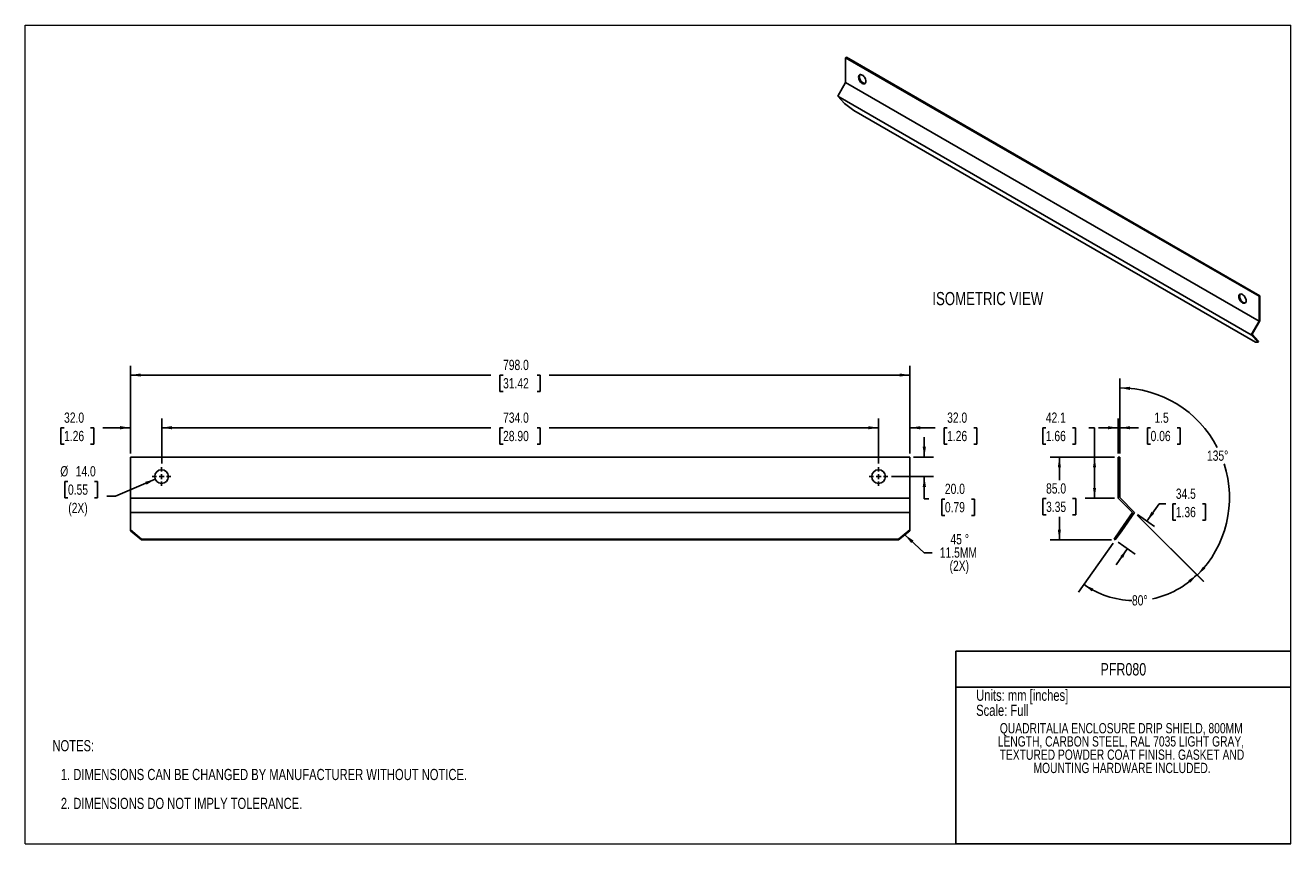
# Model space of a CAD drawing. Header units: millimetres. Extents: x 0 to 1295, y 0 to 838.
import ezdxf

# ---------------------------------------------------------------- set-up
doc = ezdxf.new("R2010")
doc.units = ezdxf.units.MM
doc.header["$LTSCALE"] = 3
doc.linetypes.add('CENTERX2', pattern=[20.32, 12.7, -2.54, 2.54, -2.54])
doc.layers.add('CENTER', color=40, linetype='CENTERX2')
doc.layers.add('DIMENSIONS', color=140, linetype='Continuous', lineweight=25)
doc.layers.add('TEXT', color=140, linetype='Continuous', lineweight=25)
doc.styles.add('SLDTEXTSTYLE0', font='TXT', dxfattribs={"width": 0.75})
doc.dimstyles.new('SLDDIMSTYLE0', dxfattribs={"dimtxt": 10.5, "dimasz": 10.5, "dimexe": 0, "dimexo": 0.0625, "dimgap": 2.625, "dimtad": 0, "dimtih": 1, "dimtoh": 1, "dimdec": 1, "dimrnd": 1e-09, "dimzin": 4, "dimdsep": 46, "dimtxsty": 'SLDTEXTSTYLE0', "dimsah": 1, "dimcen": 0.09, "dimadec": 0, "dimazin": 1, "dimtfac": 1, "dimtdec": 1, "dimtmove": 0, "dimatfit": 0, "dimfxl": 1, "dimfrac": 2, "dimtolj": 1, "dimtzin": 12, "dimarcsym": 0})
doc.dimstyles.new('SLDDIMSTYLE1', dxfattribs={"dimtxt": 10.5, "dimasz": 10.5, "dimexe": 0, "dimexo": 0.0625, "dimgap": 2.625, "dimtad": 0, "dimtih": 1, "dimtoh": 1, "dimdec": 1, "dimrnd": 1e-09, "dimzin": 4, "dimdsep": 46, "dimtxsty": 'SLDTEXTSTYLE0', "dimsah": 1, "dimcen": 0.09, "dimadec": 0, "dimazin": 1, "dimtfac": 1, "dimtdec": 1, "dimtofl": 0, "dimtmove": 0, "dimatfit": 3, "dimfxl": 1, "dimfrac": 2, "dimtolj": 1, "dimtzin": 12, "dimarcsym": 0})
doc.dimstyles.new('SLDDIMSTYLE2', dxfattribs={"dimtxt": 10.5, "dimasz": 10.5, "dimexe": 0, "dimexo": 0.0625, "dimgap": 2.625, "dimtad": 0, "dimtih": 1, "dimtoh": 1, "dimdec": 1, "dimrnd": 1e-09, "dimzin": 4, "dimdsep": 46, "dimtxsty": 'SLDTEXTSTYLE0', "dimsah": 1, "dimcen": 0, "dimadec": 0, "dimazin": 1, "dimtfac": 1, "dimtdec": 1, "dimtofl": 0, "dimtmove": 0, "dimatfit": 3, "dimfxl": 1, "dimfrac": 2, "dimtolj": 1, "dimtzin": 12, "dimarcsym": 0})
doc.dimstyles.new('SLDDIMSTYLE3', dxfattribs={"dimtxt": 0.18, "dimasz": 10.5, "dimexe": 0, "dimexo": 0.0625, "dimgap": 0, "dimtad": 0, "dimtih": 1, "dimtoh": 1, "dimdec": 0, "dimrnd": 1e-09, "dimzin": 0, "dimdsep": 46, "dimtxsty": 'Standard', "dimsah": 1, "dimcen": 0.09, "dimadec": 0, "dimazin": 0, "dimtfac": 10.5, "dimtdec": 0, "dimtofl": 0, "dimtmove": 0, "dimatfit": 3, "dimfxl": 1, "dimfrac": 2, "dimtolj": 1, "dimtzin": 0, "dimarcsym": 0})
doc.dimstyles.new('SLDDIMSTYLE4', dxfattribs={"dimtxt": 10.5, "dimasz": 10.5, "dimexe": 0, "dimexo": 0.0625, "dimgap": 2.625, "dimtad": 0, "dimtih": 1, "dimtoh": 1, "dimdec": 1, "dimrnd": 1e-09, "dimzin": 12, "dimdsep": 46, "dimtxsty": 'SLDTEXTSTYLE0', "dimsah": 1, "dimcen": 0.09, "dimadec": 0, "dimazin": 3, "dimtfac": 1, "dimtdec": 1, "dimtofl": 0, "dimtmove": 0, "dimatfit": 3, "dimfxl": 1, "dimfrac": 2, "dimtolj": 1, "dimtzin": 12, "dimarcsym": 0})
doc.dimstyles.new('SLDDIMSTYLE5', dxfattribs={"dimtxt": 10.5, "dimasz": 10.5, "dimexe": 0, "dimexo": 0.0625, "dimgap": 2.625, "dimtad": 0, "dimtih": 1, "dimtoh": 1, "dimdec": 1, "dimrnd": 1e-09, "dimzin": 12, "dimdsep": 46, "dimtxsty": 'SLDTEXTSTYLE0', "dimsah": 1, "dimcen": 0.09, "dimadec": 0, "dimazin": 3, "dimtfac": 1, "dimtdec": 1, "dimtmove": 0, "dimatfit": 0, "dimfxl": 1, "dimfrac": 2, "dimtolj": 1, "dimtzin": 12, "dimarcsym": 0})
doc.dimstyles.new('SLDDIMSTYLE6', dxfattribs={"dimtxt": 10.5, "dimasz": 10.5, "dimexe": 0, "dimexo": 0.0625, "dimgap": 2.625, "dimtad": 0, "dimtih": 1, "dimtoh": 1, "dimdec": 4, "dimlfac": 3, "dimzin": 12, "dimdsep": 46, "dimtxsty": 'SLDTEXTSTYLE0', "dimsah": 1, "dimcen": 0.09, "dimadec": 0, "dimazin": 3, "dimtfac": 1, "dimtdec": 0, "dimtofl": 0, "dimtmove": 0, "dimatfit": 3, "dimfxl": 1, "dimfrac": 2, "dimtolj": 1, "dimtzin": 12, "dimarcsym": 0})

# ---------------------------------------------------------------- blocks, each defined once
blk = doc.blocks.new('SW_NOTE_0')
at = {"layer": 'TEXT', "color": 0, "char_height": 11.43, "attachment_point": 1, "style": 'SLDTEXTSTYLE0'}
for s, insert in [('NOTES:', (0, 14.7)), ('1. DIMENSIONS CAN BE CHANGED BY MANUFACTURER WITHOUT NOTICE.', (8.6, -14.8)), ('2. DIMENSIONS DO NOT IMPLY TOLERANCE.', (8.6, -44.4))]:
    blk.add_mtext(s, dxfattribs=dict(at, insert=insert))
blk = doc.blocks.new('SW_NOTE_0_1')
at = {"layer": 'TEXT', "color": 0, "char_height": 10.5, "attachment_point": 2, "style": 'SLDTEXTSTYLE0'}
for s, insert in [('QUADRITALIA ENCLOSURE DRIP SHIELD, 800MM', (153.6, 13.5)), ('LENGTH, CARBON STEEL, RAL 7035 LIGHT GRAY,', (153.2, 0)), ('TEXTURED POWDER COAT FINISH. GASKET AND', (154.3, -13.6)), ('MOUNTING HARDWARE INCLUDED.', (154.4, -27.2))]:
    blk.add_mtext(s, dxfattribs=dict(at, insert=insert))
blk = doc.blocks.new('_D')
at = {"layer": 'DIMENSIONS'}
for p, q in [((873.6, 389.4), (873.6, 435.5)), ((905.6, 399.8), (905.6, 435.5)), ((873.6, 426), (853.4, 426)), ((905.6, 426), (931.3, 426)), ((943.7, 425.9), (940.5, 425.9)), ((940.5, 425.9), (940.5, 409.3)), ((970.9, 425.9), (974, 425.9)), ((974, 425.9), (974, 409.3)), ((940.5, 409.3), (943.7, 409.3)), ((974, 409.3), (970.9, 409.3))]:
    blk.add_line(p, q, dxfattribs=at)
for points in [[(873.6, 426), (863.1, 427.6), (863.1, 424.4)], [(905.6, 426), (916.1, 424.4), (916.1, 427.6)]]:
    blk.add_solid(points, dxfattribs=at)
at = {"layer": 'DIMENSIONS', "char_height": 10.5, "attachment_point": 1, "style": 'SLDTEXTSTYLE0'}
for s, insert in [('32.0', (943.7, 441.6)), ('1.26', (943.7, 422.8))]:
    blk.add_mtext(s, dxfattribs=dict(at, insert=insert))
blk = doc.blocks.new('_D_1')
at = {"layer": 'DIMENSIONS'}
for p, q in [((920.3, 396), (920.3, 416.2)), ((909.4, 396), (929.9, 396)), ((886.9, 376), (929.9, 376)), ((920.3, 353.1), (920.3, 376)), ((924.8, 353.1), (920.3, 353.1)), ((941.4, 353), (938.2, 353)), ((938.2, 353), (938.2, 336.3)), ((968.6, 353), (971.8, 353)), ((971.8, 353), (971.8, 336.3)), ((938.2, 336.3), (941.4, 336.3)), ((971.8, 336.3), (968.6, 336.3))]:
    blk.add_line(p, q, dxfattribs=at)
for points in [[(920.3, 396), (922, 406.5), (918.7, 406.5)], [(920.3, 376), (918.7, 365.5), (922, 365.5)]]:
    blk.add_solid(points, dxfattribs=at)
at = {"layer": 'DIMENSIONS', "char_height": 10.5, "attachment_point": 1, "style": 'SLDTEXTSTYLE0'}
for s, insert in [('20.0', (941.4, 368.7)), ('0.79', (941.4, 349.9))]:
    blk.add_mtext(s, dxfattribs=dict(at, insert=insert))
blk = doc.blocks.new('_D_2')
at = {"layer": 'DIMENSIONS'}
for p, q in [((139.6, 389.4), (139.6, 435.5)), ((873.6, 389.4), (873.6, 435.5)), ((139.6, 426), (476.7, 426)), ((489.1, 425.9), (485.9, 425.9)), ((485.9, 425.9), (485.9, 409.3)), ((524, 425.9), (527.2, 425.9)), ((527.2, 425.9), (527.2, 409.3)), ((873.6, 426), (536.4, 426)), ((485.9, 409.3), (489.1, 409.3)), ((527.2, 409.3), (524, 409.3))]:
    blk.add_line(p, q, dxfattribs=at)
for points in [[(139.6, 426), (150.1, 424.4), (150.1, 427.6)], [(873.6, 426), (863.1, 427.6), (863.1, 424.4)]]:
    blk.add_solid(points, dxfattribs=at)
at = {"layer": 'DIMENSIONS', "char_height": 10.5, "attachment_point": 1, "style": 'SLDTEXTSTYLE0'}
for s, insert in [('734.0', (489.1, 441.6)), ('28.90', (489.1, 422.8))]:
    blk.add_mtext(s, dxfattribs=dict(at, insert=insert))
blk = doc.blocks.new('_D_3')
at = {"layer": 'DIMENSIONS'}
for p, q in [((107.6, 399.8), (107.6, 435.6)), ((139.6, 389.4), (139.6, 435.6)), ((39.7, 426), (36.5, 426)), ((36.5, 426), (36.5, 409.3)), ((66.9, 426), (70.1, 426)), ((70.1, 426), (70.1, 409.3)), ((107.6, 426), (79.3, 426)), ((139.6, 426), (159.7, 426)), ((36.5, 409.3), (39.7, 409.3)), ((70.1, 409.3), (66.9, 409.3))]:
    blk.add_line(p, q, dxfattribs=at)
for points in [[(107.6, 426), (97.1, 427.7), (97.1, 424.4)], [(139.6, 426), (150.1, 424.4), (150.1, 427.7)]]:
    blk.add_solid(points, dxfattribs=at)
at = {"layer": 'DIMENSIONS', "char_height": 10.5, "attachment_point": 1, "style": 'SLDTEXTSTYLE0'}
for s, insert in [('32.0', (39.7, 441.6)), ('1.26', (39.7, 422.8))]:
    blk.add_mtext(s, dxfattribs=dict(at, insert=insert))
blk = doc.blocks.new('_D_4')
at = {"layer": 'DIMENSIONS'}
for p, q in [((43.7, 371.1), (40.5, 371.1)), ((40.5, 371.1), (40.5, 354.4)), ((70.8, 371.1), (74, 371.1)), ((74, 371.1), (74, 354.4)), ((133.1, 373.3), (92.3, 355.9)), ((40.5, 354.4), (43.7, 354.4)), ((74, 354.4), (70.8, 354.4)), ((92.3, 355.9), (83.5, 355.9))]:
    blk.add_line(p, q, dxfattribs=at)
blk.add_solid([(133.1, 373.3), (122.8, 370.7), (124.1, 367.7)], dxfattribs=at)
at = {"layer": 'DIMENSIONS', "char_height": 10.5, "attachment_point": 1, "style": 'SLDTEXTSTYLE0'}
for s, insert in [('%%c', (35.8, 386.7)), ('14.0', (51.6, 386.7)), ('0.55', (43.7, 367.9)), ('(2X)', (44, 349.1))]:
    blk.add_mtext(s, dxfattribs=dict(at, insert=insert))
blk = doc.blocks.new('_D_5')
at = {"layer": 'DIMENSIONS'}
for p, q in [((107.6, 399.8), (107.6, 489.5)), ((107.6, 480), (476.7, 480)), ((489.1, 479.9), (485.9, 479.9)), ((485.9, 479.9), (485.9, 463.3)), ((524, 479.9), (527.2, 479.9)), ((527.2, 479.9), (527.2, 463.3)), ((905.6, 480), (536.4, 480)), ((905.6, 399.8), (905.6, 489.5)), ((485.9, 463.3), (489.1, 463.3)), ((527.2, 463.3), (524, 463.3))]:
    blk.add_line(p, q, dxfattribs=at)
for points in [[(107.6, 480), (118.1, 478.4), (118.1, 481.6)], [(905.6, 480), (895.1, 481.6), (895.1, 478.4)]]:
    blk.add_solid(points, dxfattribs=at)
at = {"layer": 'DIMENSIONS', "char_height": 10.5, "attachment_point": 1, "style": 'SLDTEXTSTYLE0'}
for s, insert in [('798.0', (489.1, 495.6)), ('31.42', (489.1, 476.8))]:
    blk.add_mtext(s, dxfattribs=dict(at, insert=insert))
blk = doc.blocks.new('SW_NOTE_0_2')
at = {"layer": 'TEXT', "color": 0, "char_height": 10.5, "attachment_point": 2, "style": 'SLDTEXTSTYLE0'}
for s, insert in [('45', (24.6, 19)), ('%%d', (35.6, 19)), ('11.5MM', (26.9, 5.4)), ('(2X)', (27.8, -8.2))]:
    blk.add_mtext(s, dxfattribs=dict(at, insert=insert))
blk = doc.blocks.new('SW_CENTERMARKSYMBOL_0')
at = {"layer": 'CENTER', "color": 0}
for p, q in [((-5.08, 0), (-9.54, 0)), ((0, 0), (-2.54, 0)), ((0, 5.08), (0, 9.54)), ((0, 0), (0, 2.54)), ((0, 0), (0, -2.54)), ((0, 0), (2.54, 0)), ((5.08, 0), (9.54, 0)), ((0, -5.08), (0, -9.54))]:
    blk.add_line(p, q, dxfattribs=at)
blk = doc.blocks.new('SW_CENTERMARKSYMBOL_1')
at = {"layer": 'CENTER', "color": 0}
for p, q in [((-5.08, 0), (-9.54, 0)), ((0, 0), (-2.54, 0)), ((0, 5.08), (0, 9.54)), ((0, 0), (0, 2.54)), ((0, 0), (0, -2.54)), ((0, 0), (2.54, 0)), ((5.08, 0), (9.54, 0)), ((0, -5.08), (0, -9.54))]:
    blk.add_line(p, q, dxfattribs=at)
blk = doc.blocks.new('_D_6')
at = {"layer": 'DIMENSIONS'}
for p, q in [((1044.7, 425.9), (1041.5, 425.9)), ((1041.5, 425.9), (1041.5, 409.3)), ((1071.9, 425.9), (1075.1, 425.9)), ((1075.1, 425.9), (1075.1, 409.3)), ((1088.6, 426), (1094.6, 426)), ((1094.6, 426), (1094.6, 396)), ((1041.5, 409.3), (1044.7, 409.3)), ((1075.1, 409.3), (1071.9, 409.3)), ((1115.1, 396), (1085.1, 396)), ((1094.6, 353.9), (1094.6, 396)), ((1115.1, 353.9), (1085.1, 353.9))]:
    blk.add_line(p, q, dxfattribs=at)
for points in [[(1094.6, 396), (1093, 385.5), (1096.2, 385.5)], [(1094.6, 353.9), (1096.2, 364.4), (1093, 364.4)]]:
    blk.add_solid(points, dxfattribs=at)
at = {"layer": 'DIMENSIONS', "char_height": 10.5, "attachment_point": 1, "style": 'SLDTEXTSTYLE0'}
for s, insert in [('42.1', (1044.7, 441.6)), ('1.66', (1044.7, 422.8))]:
    blk.add_mtext(s, dxfattribs=dict(at, insert=insert))
blk = doc.blocks.new('_D_7')
at = {"layer": 'DIMENSIONS'}
for p, q in [((1118.9, 399.8), (1118.9, 435.5)), ((1120.4, 399.8), (1120.4, 435.5)), ((1118.9, 426), (1098.7, 426)), ((1120.4, 426), (1139.6, 426)), ((1152, 425.9), (1148.8, 425.9)), ((1148.8, 425.9), (1148.8, 409.3)), ((1179.1, 425.9), (1182.3, 425.9)), ((1182.3, 425.9), (1182.3, 409.3)), ((1148.8, 409.3), (1152, 409.3)), ((1182.3, 409.3), (1179.1, 409.3))]:
    blk.add_line(p, q, dxfattribs=at)
for points in [[(1118.9, 426), (1108.4, 427.6), (1108.4, 424.4)], [(1120.4, 426), (1130.9, 424.4), (1130.9, 427.6)]]:
    blk.add_solid(points, dxfattribs=at)
at = {"layer": 'DIMENSIONS', "char_height": 10.5, "attachment_point": 1, "style": 'SLDTEXTSTYLE0'}
for s, insert in [('1.5', (1155.9, 441.6)), ('0.06', (1152, 422.8))]:
    blk.add_mtext(s, dxfattribs=dict(at, insert=insert))
blk = doc.blocks.new('_D_8')
at = {"layer": 'DIMENSIONS'}
for p, q in [((1120.4, 399.8), (1120.4, 476.4)), ((1138.3, 336.6), (1206.5, 268.4))]:
    blk.add_line(p, q, dxfattribs=at)
for start, end in [(27.1863, 90), (315, 17.9678)]:
    blk.add_arc((1120.4, 354.5), 112.3, start, end, dxfattribs=at)
for points in [[(1120.4, 466.8), (1130.8, 464.7), (1130.9, 468)], [(1199.8, 275.1), (1208, 281.8), (1205.7, 283.9)]]:
    blk.add_solid(points, dxfattribs=at)
at = {"layer": 'DIMENSIONS', "insert": (1209.7, 402.7), "char_height": 10.5, "attachment_point": 1, "style": 'SLDTEXTSTYLE0'}
blk.add_mtext('135°', dxfattribs=at)
blk = doc.blocks.new('_D_9')
at = {"layer": 'DIMENSIONS'}
for p, q in [((1138.3, 336.6), (1206.2, 268.7)), ((1113.6, 307.9), (1078.3, 257.5))]:
    blk.add_line(p, q, dxfattribs=at)
for start, end in [(281.7735, 315), (235, 268.2963)]:
    blk.add_arc((1135.6, 339.3), 90.3, start, end, dxfattribs=at)
for points in [[(1199.4, 275.4), (1190.5, 269.7), (1192.7, 267.3)], [(1083.8, 265.3), (1091.8, 258.4), (1093.5, 261.2)]]:
    blk.add_solid(points, dxfattribs=at)
at = {"layer": 'DIMENSIONS', "insert": (1132.9, 254.5), "char_height": 10.5, "attachment_point": 1, "style": 'SLDTEXTSTYLE0'}
blk.add_mtext('80°', dxfattribs=at)
blk = doc.blocks.new('_D_10')
at = {"layer": 'DIMENSIONS'}
for p, q in [((1138.7, 337.1), (1156, 325)), ((1148.2, 330.5), (1160.6, 348.1)), ((1160.6, 348.1), (1167.6, 348.1)), ((1177.8, 348), (1174.6, 348)), ((1174.6, 348), (1174.6, 331.3)), ((1205, 348), (1208.2, 348)), ((1208.2, 348), (1208.2, 331.3)), ((1174.6, 331.3), (1177.8, 331.3)), ((1208.2, 331.3), (1205, 331.3)), ((1128.4, 302.2), (1116.9, 285.7)), ((1118.9, 308.9), (1136.2, 296.7))]:
    blk.add_line(p, q, dxfattribs=at)
for points in [[(1148.2, 330.5), (1155.6, 338.1), (1152.9, 340)], [(1128.4, 302.2), (1121.1, 294.5), (1123.7, 292.7)]]:
    blk.add_solid(points, dxfattribs=at)
at = {"layer": 'DIMENSIONS', "char_height": 10.5, "attachment_point": 1, "style": 'SLDTEXTSTYLE0'}
for s, insert in [('34.5', (1177.8, 363.7)), ('1.36', (1177.8, 344.9))]:
    blk.add_mtext(s, dxfattribs=dict(at, insert=insert))
blk = doc.blocks.new('_D_11')
at = {"layer": 'DIMENSIONS'}
for p, q in [((1115.1, 396), (1049.1, 396)), ((1058.6, 396), (1058.6, 372.4)), ((1045, 353.5), (1041.8, 353.5)), ((1041.8, 353.5), (1041.8, 336.8)), ((1072.2, 353.5), (1075.4, 353.5)), ((1075.4, 353.5), (1075.4, 336.8)), ((1041.8, 336.8), (1045, 336.8)), ((1058.6, 311.1), (1058.6, 334.7)), ((1075.4, 336.8), (1072.2, 336.8)), ((1112, 311.1), (1049.1, 311.1))]:
    blk.add_line(p, q, dxfattribs=at)
for points in [[(1058.6, 396), (1057, 385.5), (1060.2, 385.5)], [(1058.6, 311.1), (1060.2, 321.6), (1057, 321.6)]]:
    blk.add_solid(points, dxfattribs=at)
at = {"layer": 'DIMENSIONS', "char_height": 10.5, "attachment_point": 1, "style": 'SLDTEXTSTYLE0'}
for s, insert in [('85.0', (1045, 369.1)), ('3.35', (1045, 350.3))]:
    blk.add_mtext(s, dxfattribs=dict(at, insert=insert))

msp = doc.modelspace()

# ---------------------------------------------------------------- linework, layer by layer
at = {"color": 7, "linetype": 'Continuous', "lineweight": 18, "true_color": 0xffffff}
for p, q in [((0, 0), (0, 838.2)), ((0, 838.2), (1295.4, 838.2)), ((1295.4, 0), (1295.4, 838.2)), ((0, 0), (1295.4, 0))]:
    msp.add_line(p, q, dxfattribs=at)
for p, q in [((839.809971, 805.006149), (840.605466, 805.465378)), ((1263.013379, 560.696021), (839.809971, 805.006149)), ((839.809971, 805.006149), (839.809971, 779.591316)), ((840.605466, 805.465378), (1263.808874, 561.155251)), ((839.809971, 779.591316), (831.747471, 765.626657)), ((839.809971, 779.591316), (1263.013379, 535.281189)), ((1254.950879, 521.316529), (831.747471, 765.626657)), ((831.747471, 765.626657), (838.743722, 758.12748)), ((848.340644, 750.857132), (838.743722, 758.12748)), ((1259.34646, 513.588525), (848.340644, 750.857132)), ((1263.808874, 561.155251), (1263.013379, 560.696021)), ((1263.013379, 560.696021), (1263.013379, 535.281189)), ((1263.808874, 561.155251), (1263.808874, 535.359918)), ((1263.013379, 535.281189), (1254.950879, 521.316529)), ((1263.808874, 535.359918), (1255.985373, 521.809216)), ((1254.950879, 521.316529), (1261.947131, 513.817353)), ((1262.598762, 514.720424), (1255.985373, 521.809216)), ((1261.947131, 513.817353), (1259.34646, 513.588525)), ((1261.947131, 513.817353), (1262.598762, 514.720424)), ((905.554249, 396.020016), (107.554249, 396.020016)), ((107.554249, 396.020016), (107.554249, 353.898696)), ((905.554249, 353.898696), (905.554249, 396.020016)), ((1118.862387, 353.898696), (1118.862387, 396.020016)), ((1120.362387, 396.020016), (1118.862387, 396.020016)), ((1120.362387, 396.020016), (1120.362387, 354.520016)), ((107.554249, 353.898696), (905.554249, 353.898696)), ((107.554249, 353.898696), (107.554249, 339.146559)), ((905.554249, 339.146559), (905.554249, 353.898696)), ((1133.614523, 339.146559), (1118.862387, 353.898696)), ((1120.362387, 354.520016), (1135.565183, 339.31722)), ((107.554249, 321.337088), (107.554249, 339.146559)), ((107.554249, 339.146559), (905.554249, 339.146559)), ((905.554249, 321.337088), (905.554249, 339.146559)), ((1121.144197, 321.337088), (1133.614523, 339.146559)), ((1135.565183, 339.31722), (1122.372925, 320.476723)), ((107.554249, 320.476723), (107.554249, 321.337088)), ((107.554249, 321.337088), (119.054249, 311.916839)), ((107.554249, 320.476723), (119.054249, 311.056475)), ((119.054249, 311.916839), (119.054249, 311.056475)), ((119.054249, 311.916839), (894.054249, 311.916839)), ((119.054249, 311.056475), (894.054249, 311.056475)), ((894.054249, 311.916839), (905.554249, 321.337088)), ((894.054249, 311.056475), (905.554249, 320.476723)), ((894.054249, 311.916839), (894.054249, 311.056475)), ((905.554249, 320.476723), (905.554249, 321.337088)), ((1114.548068, 311.916839), (1121.144197, 321.337088)), ((1114.548068, 311.916839), (1115.776796, 311.056475)), ((1115.776796, 311.056475), (1122.372925, 320.476723)), ((1122.372925, 320.476723), (1121.144197, 321.337088))]:
    msp.add_line(p, q)
at = {"color": 140, "linetype": 'Continuous', "lineweight": 18, "true_color": 0x00bfff}
msp.add_line((1295.399839, -0.000051), (1295.399839, 197.282243), dxfattribs=at)
at = {"flags": 128}
for points in [[(860.492844, 780.818068), (860.399769, 779.917888), (860.12521, 779.170309), (859.682935, 778.612818), (859.095121, 778.27337), (858.391245, 778.168987), (857.6066, 778.304902), (856.780534, 778.6743), (855.954467, 779.258658), (855.169822, 780.028674), (854.465946, 780.945737), (853.878132, 781.963859), (853.435857, 783.03199), (853.161298, 784.096568), (853.068223, 785.104211), (853.161298, 786.004391), (853.435857, 786.75197), (853.878132, 787.309461), (854.465946, 787.648908), (855.169822, 787.753292), (855.954467, 787.617377), (856.780534, 787.247979), (857.6066, 786.66362), (858.391245, 785.893604), (859.095121, 784.976542), (859.682935, 783.958419), (860.12521, 782.890289), (860.399769, 781.825711), (860.492844, 780.818068)], [(854.583796, 787.685021), (854.231352, 787.211199), (853.956793, 786.46362), (853.863718, 785.56344), (853.956793, 784.555797), (854.231352, 783.49122), (854.673627, 782.423089), (855.261441, 781.404966), (855.965317, 780.487904), (856.749962, 779.717888), (857.576029, 779.13353), (858.402096, 778.764131), (859.18674, 778.628216), (859.772766, 778.696487)], [(1249.755127, 556.101735), (1249.662052, 555.201555), (1249.387493, 554.453976), (1248.945218, 553.896485), (1248.357404, 553.557038), (1247.653528, 553.452654), (1246.868883, 553.588569), (1246.042817, 553.957967), (1245.21675, 554.542326), (1244.432105, 555.312342), (1243.728229, 556.229404), (1243.140415, 557.247527), (1242.69814, 558.315657), (1242.423581, 559.380235), (1242.330506, 560.387878), (1242.423581, 561.288058), (1242.69814, 562.035637), (1243.140415, 562.593128), (1243.728229, 562.932576), (1244.432105, 563.036959), (1245.21675, 562.901044), (1246.042817, 562.531646), (1246.868883, 561.947288), (1247.653528, 561.177272), (1248.357404, 560.260209), (1248.945218, 559.242087), (1249.387493, 558.173956), (1249.662052, 557.109378), (1249.755127, 556.101735)], [(1243.846079, 562.968688), (1243.493635, 562.494867), (1243.219076, 561.747288), (1243.126001, 560.847107), (1243.219076, 559.839465), (1243.493635, 558.774887), (1243.93591, 557.706756), (1244.523724, 556.688633), (1245.227601, 555.771571), (1246.012245, 555.001555), (1246.838312, 554.417197), (1247.664379, 554.047799), (1248.449023, 553.911884), (1249.035049, 553.980154)]]:
    msp.add_lwpolyline(points, dxfattribs=at)
for centre in [(139.554249, 376.020016), (873.554249, 376.020016)]:
    msp.add_circle(centre, 7)
at = {"layer": 'TEXT'}
for p, q in [((1295.399839, 197.282243), (952.499839, 197.282243)), ((952.499839, -0.000051), (952.499839, 197.282243)), ((952.499839, 160.182882), (1295.399839, 160.182882)), ((1295.399839, -0.000051), (952.499839, -0.000051))]:
    msp.add_line(p, q, dxfattribs=at)

# ---------------------------------------------------------------- block references
at = {"layer": 'CENTER'}
for name, p in [('SW_CENTERMARKSYMBOL_0', (139.554249, 376.020016)), ('SW_CENTERMARKSYMBOL_1', (873.554249, 376.020016))]:
    msp.add_blockref(name, p, dxfattribs=at)
at = {"layer": 'TEXT'}
for name, p in [('SW_NOTE_0_2', (928.341002, 298.057092)), ('SW_NOTE_0_1', (968.371138, 110.033203)), ('SW_NOTE_0', (27.783896, 91.395398))]:
    msp.add_blockref(name, p, dxfattribs=at)

# ---------------------------------------------------------------- texts
at = {"layer": 'TEXT', "style": 'SLDTEXTSTYLE0'}
for s, insert, char_height, attachment_point in [('ISOMETRIC VIEW', (928.548135, 565.061163), 13.5, 1), ('PFR080', (1124.105052, 184.984369), 12.7, 2), ('Units: mm [inches]', (973.410232, 157.757271), 11.43, 1), ('Scale: Full', (973.410232, 142.364167), 11.43, 1)]:
    msp.add_mtext(s, dxfattribs=dict(at, insert=insert, char_height=char_height, attachment_point=attachment_point))

# ---------------------------------------------------------------- dimensions: what is measured, and where the dimension line sits
at = {"layer": 'DIMENSIONS'}
for base, p1, p2, dimstyle, picture, middle in [((905.554249, 480.020016), (107.554249, 396.020016), (905.554249, 396.020016), 'SLDDIMSTYLE1', '_D_5', (506.554249, 480.020016)), ((107.554249, 426.035792), (139.554249, 385.560016), (107.554249, 396.020016), 'SLDDIMSTYLE0', '_D_3', (53.325686, 426.035792)), ((905.554249, 426.020016), (873.554249, 385.560016), (905.554249, 396.020016), 'SLDDIMSTYLE0', '_D', (957.273191, 426.020016)), ((1120.362387, 426.020016), (1118.862387, 396.020016), (1120.362387, 396.020016), 'SLDDIMSTYLE5', '_D_7', (1165.565183, 426.020016))]:
    dim = msp.add_linear_dim(base=base, p1=p1, p2=p2, dimstyle=dimstyle, dxfattribs=at)
    dim.commit()
    dim.dimension.update_dxf_attribs({"geometry": picture, "text_midpoint": middle, "dimtype": 160})
for base, line1, line2, picture, middle in [((1229.572106, 328.268579), ((1120.362387, 354.520016), (1135.565183, 339.31722)), ((1120.362387, 396.020016), (1120.362387, 354.520016)), '_D_8', (1224.133022, 397.50322)), ((1107.124807, 253.581866), ((1115.776796, 311.056475), (1135.565183, 339.31722)), ((1120.362387, 354.520016), (1135.565183, 339.31722)), '_D_9', (1143.437912, 249.33152))]:
    dim = msp.add_angular_dim_2l(base=base, line1=line1, line2=line2, dimstyle='SLDDIMSTYLE6', dxfattribs=at)
    dim.commit()
    dim.dimension.update_dxf_attribs({"geometry": picture, "text_midpoint": middle, "dimtype": 162})
for base, p1, p2, angle, dimstyle, picture, middle in [((873.554249, 426.020016), (139.554249, 385.560016), (873.554249, 385.560016), 0, 'SLDDIMSTYLE1', '_D_2', (506.554249, 426.020016)), ((1094.61065, 396.020016), (1118.862387, 353.898696), (1118.862387, 396.020016), 90, 'SLDDIMSTYLE4', '_D_6', (1094.61065, 426.020016)), ((920.342727, 376.020016), (905.554249, 396.020016), (883.094249, 376.020016), 90, 'SLDDIMSTYLE0', '_D_1', (920.342727, 353.083378)), ((1058.608908, 311.056475), (1118.862387, 396.020016), (1115.776796, 311.056475), 90, 'SLDDIMSTYLE1', '_D_11', (1058.608908, 353.538245)), ((1128.435505, 302.192751), (1135.565183, 339.31722), (1115.776796, 311.056475), 55, 'SLDDIMSTYLE5', '_D_10', (1160.560744, 348.072346))]:
    dim = msp.add_linear_dim(base=base, p1=p1, p2=p2, angle=angle, dimstyle=dimstyle, dxfattribs=at)
    dim.commit()
    dim.dimension.update_dxf_attribs({"geometry": picture, "text_midpoint": middle, "dimtype": 160})
dim = msp.add_diameter_dim_2p(p1=(145.995571, 378.760339), p2=(133.112927, 373.279693), text='<>\\P(2X)', dimstyle='SLDDIMSTYLE2', dxfattribs=at)
dim.commit()
dim.dimension.update_dxf_attribs({"geometry": '_D_4', "text_midpoint": (57.271406, 362.733304), "dimtype": 163})

# ---------------------------------------------------------------- leaders
at = {"layer": 'TEXT'}
msp.add_leader([(900.448365, 316.294227), (920.118631, 298.057092), (928.341002, 298.057092)], dimstyle='SLDDIMSTYLE3', dxfattribs=at)

doc.saveas('drawing.dxf')
